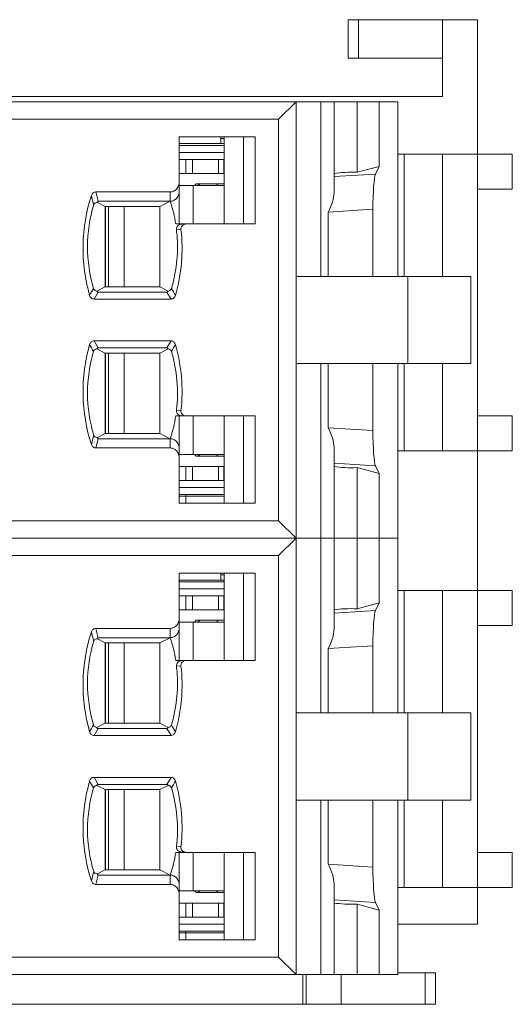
# Model space of a CAD drawing. Header units: inches. Extents: x -118 to 381, y 421 to 770.
# Tile 12 of 16: x 107 to 121, y 672 to 700. Entities that reach past the tile are written whole.
import ezdxf

# ---------------------------------------------------------------- set-up
doc = ezdxf.new("R2010")
doc.units = ezdxf.units.IN
doc.header["$LTSCALE"] = 23.1
doc.header["$MEASUREMENT"] = 0
doc.layers.get('0').update_dxf_attribs({"lineweight": 18})
for name, color, linetype, lineweight in [('1_15', 7, 'Continuous', 18), ('1_16', 7, 'Continuous', 18), ('1_27', 7, 'Continuous', 18), ('1_51', 7, 'Continuous', 18), ('1_52', 7, 'Continuous', 18), ('1_6', 7, 'Continuous', 18)]:
    doc.layers.add(name, color=color, linetype=linetype, lineweight=lineweight)

msp = doc.modelspace()

# ---------------------------------------------------------------- linework, layer by layer
at = {"color": 7, "linetype": 'Continuous'}
for p, q in [((120.351, 699.818), (116.651, 699.818)), ((116.651, 698.718), (116.651, 699.818)), ((116.944, 699.818), (116.944, 698.718)), ((119.351, 699.818), (119.351, 697.618)), ((120.351, 673.918), (120.351, 699.818)), ((116.651, 698.718), (119.351, 698.718)), ((20.351, 697.618), (119.351, 697.618)), ((118.076, 695.968), (121.351, 695.968)), ((118.251, 695.968), (118.251, 692.468)), ((119.351, 692.468), (119.351, 695.968)), ((121.351, 695.968), (121.351, 694.968)), ((120.351, 694.968), (121.351, 694.968)), ((118.251, 689.968), (118.251, 687.468)), ((119.351, 687.468), (119.351, 689.968)), ((121.351, 688.468), (120.351, 688.468)), ((121.351, 688.468), (121.351, 687.468)), ((118.076, 687.468), (121.351, 687.468)), ((121.351, 683.468), (118.076, 683.468)), ((118.251, 683.468), (118.251, 679.968)), ((119.351, 679.968), (119.351, 683.468)), ((121.351, 683.468), (121.351, 682.468)), ((120.351, 682.468), (121.351, 682.468)), ((118.251, 677.468), (118.251, 674.968)), ((119.351, 674.968), (119.351, 677.468)), ((121.351, 675.968), (120.351, 675.968)), ((121.351, 675.968), (121.351, 674.968)), ((118.076, 674.968), (121.351, 674.968)), ((118.076, 673.918), (120.351, 673.918)), ((115.351, 671.618), (115.351, 672.468)), ((115.451, 671.618), (115.451, 672.468)), ((116.451, 671.618), (116.451, 672.468)), ((119.151, 672.518), (118.076, 672.518)), ((118.858, 671.618), (118.858, 672.518)), ((119.151, 672.518), (119.151, 671.618)), ((22.555, 671.618), (119.151, 671.618))]:
    msp.add_line(p, q, dxfattribs=at)
at = {"layer": '1_15', "color": 7, "linetype": 'Continuous'}
for p, q in [((109.792, 687.968), (109.792, 690.268)), ((110.238, 690.268), (110.238, 687.968)), ((112.21, 687.368), (112.21, 688.468)), ((111.812, 687.368), (113.101, 687.368)), ((109.792, 675.468), (109.792, 677.768)), ((110.238, 677.768), (110.238, 675.468)), ((112.21, 674.868), (112.21, 675.968)), ((111.812, 674.868), (113.101, 674.868))]:
    msp.add_line(p, q, dxfattribs=at)
at = {"layer": '1_16', "color": 7, "linetype": 'Continuous'}
for p, q in [((113.101, 695.068), (111.812, 695.068)), ((112.21, 693.968), (112.21, 695.068)), ((109.792, 692.168), (109.792, 694.468)), ((110.238, 694.468), (110.238, 692.168)), ((113.101, 682.568), (111.812, 682.568)), ((112.21, 681.468), (112.21, 682.568)), ((109.792, 679.668), (109.792, 681.968)), ((110.238, 681.968), (110.238, 679.668))]:
    msp.add_line(p, q, dxfattribs=at)
at = {"layer": '1_27', "color": 7, "linetype": 'Continuous'}
for p, q in [((113.101, 696.268), (111.812, 696.268)), ((113.001, 696.268), (113.001, 696.468)), ((113.101, 696.418), (113.001, 696.418)), ((111.812, 686.168), (113.101, 686.168)), ((112.001, 685.968), (112.001, 686.218)), ((113.001, 683.768), (113.001, 683.968)), ((113.101, 683.918), (113.001, 683.918)), ((113.101, 683.768), (111.812, 683.768)), ((112.001, 673.468), (112.001, 673.718)), ((111.812, 673.668), (113.101, 673.668))]:
    msp.add_line(p, q, dxfattribs=at)
at = {"layer": '1_51', "color": 7, "linetype": 'Continuous'}
for p, q in [((111.812, 695.818), (113.101, 695.818)), ((111.999, 695.418), (111.999, 695.818)), ((112.192, 695.818), (112.192, 695.418)), ((112.937, 695.418), (112.937, 695.818)), ((113.094, 695.818), (113.094, 695.418)), ((111.812, 695.418), (113.101, 695.418)), ((109.701, 694.468), (109.701, 692.168)), ((111.812, 683.318), (113.101, 683.318)), ((111.999, 682.918), (111.999, 683.318)), ((112.192, 683.318), (112.192, 682.918)), ((112.937, 682.918), (112.937, 683.318)), ((113.094, 683.318), (113.094, 682.918)), ((111.812, 682.918), (113.101, 682.918)), ((109.701, 681.968), (109.701, 679.668))]:
    msp.add_line(p, q, dxfattribs=at)
at = {"layer": '1_52', "color": 7, "linetype": 'Continuous'}
for p, q in [((109.701, 690.268), (109.701, 687.968)), ((113.101, 687.018), (111.812, 687.018)), ((111.999, 686.618), (111.999, 687.018)), ((112.192, 687.018), (112.192, 686.618)), ((112.937, 686.618), (112.937, 687.018)), ((113.094, 686.618), (113.094, 687.018)), ((111.812, 686.618), (113.101, 686.618)), ((109.701, 677.768), (109.701, 675.468)), ((113.101, 674.518), (111.812, 674.518)), ((111.999, 674.118), (111.999, 674.518)), ((112.192, 674.518), (112.192, 674.118)), ((112.937, 674.118), (112.937, 674.518)), ((113.094, 674.118), (113.094, 674.518)), ((111.812, 674.118), (113.101, 674.118))]:
    msp.add_line(p, q, dxfattribs=at)
at = {"layer": '1_6', "color": 7, "linetype": 'Continuous'}
for p, q in [((46.631, 697.468), (116.249, 697.468)), ((114.659, 696.968), (115.159, 697.468)), ((115.159, 697.468), (115.159, 672.468)), ((115.864, 692.468), (115.864, 697.468)), ((116.249, 694.874), (116.249, 697.468)), ((118.076, 697.468), (116.263, 697.468)), ((116.909, 697.468), (116.909, 695.448)), ((117.534, 697.468), (117.534, 695.618)), ((118.073, 692.468), (118.073, 697.468)), ((118.076, 692.468), (118.076, 697.468)), ((114.659, 696.968), (46.973, 696.968)), ((114.659, 685.468), (114.659, 696.968)), ((111.812, 696.468), (113.99, 696.468)), ((111.812, 693.968), (111.812, 696.468)), ((113.101, 696.468), (113.101, 693.968)), ((113.654, 696.468), (113.654, 693.968)), ((113.99, 696.468), (113.99, 693.968)), ((111.812, 696.218), (113.101, 696.218)), ((113.101, 696.018), (111.812, 696.018)), ((117.534, 695.618), (116.909, 695.448)), ((117.534, 695.618), (117.434, 695.399)), ((117.434, 695.399), (116.249, 695.324)), ((109.428, 694.885), (111.556, 694.885)), ((109.493, 694.618), (109.428, 694.885)), ((111.556, 694.618), (111.556, 694.885)), ((112.251, 695.068), (112.301, 695.118)), ((113.101, 695.118), (112.301, 695.118)), ((112.399, 695.118), (112.35, 695.068)), ((112.876, 695.068), (112.925, 695.118)), ((109.694, 694.469), (109.469, 694.582)), ((109.493, 694.618), (111.556, 694.618)), ((111.556, 694.618), (111.259, 694.469)), ((109.694, 692.168), (109.694, 694.469)), ((109.694, 694.468), (111.259, 694.468)), ((111.259, 692.168), (111.259, 694.468)), ((116.083, 694.308), (117.36, 694.388)), ((116.083, 694.308), (116.083, 692.468)), ((117.36, 694.388), (117.36, 692.468)), ((111.714, 693.968), (112.01, 693.968)), ((111.861, 693.81), (111.732, 693.799)), ((111.952, 693.952), (112.004, 693.967)), ((112.004, 693.965), (112.022, 693.967)), ((113.99, 693.968), (112.015, 693.968)), ((120.159, 692.468), (115.159, 692.468)), ((118.359, 689.968), (118.359, 692.468)), ((120.159, 689.968), (120.159, 692.468)), ((109.453, 692.048), (109.694, 692.168)), ((111.259, 692.168), (109.694, 692.168)), ((111.259, 692.168), (111.499, 692.048)), ((109.374, 691.818), (109.491, 692.018)), ((111.578, 691.818), (109.374, 691.818)), ((111.462, 692.018), (109.491, 692.018)), ((111.462, 692.018), (111.578, 691.818)), ((109.375, 690.618), (111.578, 690.618)), ((109.491, 690.418), (109.375, 690.618)), ((111.578, 690.618), (111.462, 690.418)), ((109.694, 690.268), (109.453, 690.389)), ((109.491, 690.418), (111.462, 690.418)), ((111.499, 690.389), (111.259, 690.268)), ((109.694, 690.268), (111.259, 690.268)), ((109.694, 690.268), (109.694, 687.968)), ((111.259, 687.968), (111.259, 690.268)), ((115.159, 689.968), (120.159, 689.968)), ((115.864, 679.968), (115.864, 689.968)), ((116.083, 689.968), (116.083, 688.129)), ((117.36, 689.968), (117.36, 688.049)), ((118.073, 679.968), (118.073, 689.968)), ((118.076, 679.968), (118.076, 689.968)), ((111.714, 688.468), (113.99, 688.468)), ((111.865, 688.629), (111.737, 688.638)), ((111.812, 685.968), (111.812, 688.468)), ((111.871, 688.477), (111.901, 688.473)), ((111.901, 688.475), (112.005, 688.475)), ((111.901, 688.473), (111.903, 688.473)), ((112.019, 688.47), (112.004, 688.472)), ((113.101, 688.468), (113.101, 685.968)), ((113.654, 688.468), (113.654, 685.968)), ((113.99, 688.468), (113.99, 685.968)), ((117.36, 688.049), (116.083, 688.129)), ((109.428, 687.552), (109.493, 687.818)), ((109.469, 687.855), (109.694, 687.968)), ((111.556, 687.818), (109.493, 687.818)), ((111.259, 687.968), (109.694, 687.968)), ((111.259, 687.968), (111.556, 687.818)), ((111.556, 687.552), (111.556, 687.818)), ((111.556, 687.552), (109.428, 687.552)), ((116.249, 682.374), (116.249, 687.563)), ((112.301, 687.318), (112.251, 687.368)), ((112.301, 687.318), (113.101, 687.318)), ((112.35, 687.368), (112.399, 687.318)), ((112.925, 687.318), (112.876, 687.368)), ((116.249, 687.113), (117.434, 687.038)), ((117.534, 686.818), (116.909, 686.989)), ((116.909, 686.989), (116.909, 682.948)), ((117.434, 687.038), (117.534, 686.818)), ((117.534, 686.818), (117.534, 683.118)), ((111.812, 686.418), (113.101, 686.418)), ((113.101, 686.218), (111.812, 686.218)), ((113.99, 685.968), (111.812, 685.968)), ((46.973, 685.468), (114.659, 685.468)), ((115.159, 684.968), (114.659, 685.468)), ((116.249, 684.968), (46.631, 684.968)), ((114.659, 684.468), (115.159, 684.968)), ((118.076, 684.968), (116.263, 684.968)), ((114.659, 684.468), (46.973, 684.468)), ((114.659, 672.968), (114.659, 684.468)), ((111.812, 683.968), (113.99, 683.968)), ((111.812, 681.468), (111.812, 683.968)), ((113.101, 683.968), (113.101, 681.468)), ((113.654, 683.968), (113.654, 681.468)), ((113.99, 683.968), (113.99, 681.468)), ((111.812, 683.718), (113.101, 683.718)), ((113.101, 683.518), (111.812, 683.518)), ((117.534, 683.118), (116.909, 682.948)), ((117.534, 683.118), (117.434, 682.899)), ((117.434, 682.899), (116.249, 682.824)), ((112.251, 682.568), (112.301, 682.618)), ((113.101, 682.618), (112.301, 682.618)), ((112.399, 682.618), (112.35, 682.568)), ((112.876, 682.568), (112.925, 682.618)), ((109.428, 682.385), (111.556, 682.385)), ((109.493, 682.118), (109.428, 682.385)), ((111.556, 682.118), (111.556, 682.385)), ((109.694, 681.969), (109.469, 682.082)), ((109.493, 682.118), (111.556, 682.118)), ((109.694, 679.668), (109.694, 681.969)), ((109.694, 681.968), (111.259, 681.968)), ((111.556, 682.118), (111.259, 681.969)), ((111.259, 679.668), (111.259, 681.968)), ((116.083, 681.808), (117.36, 681.888)), ((117.36, 681.888), (117.36, 679.968)), ((116.083, 681.808), (116.083, 679.968)), ((111.714, 681.468), (112.01, 681.468)), ((111.952, 681.452), (112.004, 681.467)), ((112.004, 681.465), (112.022, 681.467)), ((113.99, 681.468), (112.015, 681.468)), ((111.861, 681.31), (111.732, 681.299)), ((120.159, 679.968), (115.159, 679.968)), ((118.359, 677.468), (118.359, 679.968)), ((120.159, 677.468), (120.159, 679.968)), ((109.453, 679.548), (109.694, 679.668)), ((111.259, 679.668), (109.694, 679.668)), ((111.259, 679.668), (111.499, 679.548)), ((109.374, 679.318), (109.491, 679.518)), ((111.462, 679.518), (109.491, 679.518)), ((111.462, 679.518), (111.578, 679.318)), ((111.578, 679.318), (109.374, 679.318)), ((109.375, 678.118), (111.578, 678.118)), ((109.491, 677.918), (109.375, 678.118)), ((111.578, 678.118), (111.462, 677.918)), ((109.694, 677.768), (109.453, 677.889)), ((109.491, 677.918), (111.462, 677.918)), ((109.694, 677.768), (111.259, 677.768)), ((109.694, 677.768), (109.694, 675.468)), ((111.499, 677.889), (111.259, 677.768)), ((111.259, 675.468), (111.259, 677.768)), ((115.159, 677.468), (120.159, 677.468)), ((115.864, 672.468), (115.864, 677.468)), ((116.083, 677.468), (116.083, 675.629)), ((117.36, 677.468), (117.36, 675.549)), ((118.073, 672.468), (118.073, 677.468)), ((118.076, 672.468), (118.076, 677.468)), ((111.714, 675.968), (113.99, 675.968)), ((111.865, 676.129), (111.737, 676.138)), ((111.812, 673.468), (111.812, 675.968)), ((111.871, 675.977), (111.901, 675.973)), ((111.901, 675.975), (112.005, 675.975)), ((111.901, 675.973), (111.903, 675.973)), ((112.019, 675.97), (112.004, 675.972)), ((113.101, 675.968), (113.101, 673.468)), ((113.654, 675.968), (113.654, 673.468)), ((113.99, 675.968), (113.99, 673.468)), ((109.469, 675.355), (109.694, 675.468)), ((111.259, 675.468), (109.694, 675.468)), ((111.259, 675.468), (111.556, 675.318)), ((117.36, 675.549), (116.083, 675.629)), ((109.428, 675.052), (109.493, 675.318)), ((111.556, 675.318), (109.493, 675.318)), ((111.556, 675.052), (111.556, 675.318)), ((111.556, 675.052), (109.428, 675.052)), ((112.301, 674.818), (112.251, 674.868)), ((112.35, 674.868), (112.399, 674.818)), ((112.925, 674.818), (112.876, 674.868)), ((116.249, 672.468), (116.249, 675.063)), ((112.301, 674.818), (113.101, 674.818)), ((116.249, 674.613), (117.434, 674.538)), ((117.534, 674.318), (116.909, 674.489)), ((116.909, 674.489), (116.909, 672.468)), ((117.434, 674.538), (117.534, 674.318)), ((117.534, 674.318), (117.534, 672.468)), ((111.812, 673.918), (113.101, 673.918)), ((113.101, 673.718), (111.812, 673.718)), ((113.99, 673.468), (111.812, 673.468)), ((46.973, 672.968), (114.659, 672.968)), ((115.159, 672.468), (114.659, 672.968)), ((46.631, 672.468), (116.249, 672.468)), ((116.263, 672.468), (118.076, 672.468))]:
    msp.add_line(p, q, dxfattribs=at)
for centre, radius, start, end in [((206.903, 717.846), 100.291, 193.29321, 193.45176), ((107.638, 693.323), 4.126, 8.9967, 18.2943), ((111.901, 693.766), 0.196, 89.9316, 101.2851), ((120.332, 685.714), 12.704, 149.713, 150.7483), ((102.708, 686.937), 10.284, 28.9803, 30.2625), ((119.611, 696.304), 11.87, 209.1853, 210.2939), ((102.584, 695.537), 10.41, 329.8992, 331.1692), ((107.638, 689.114), 4.127, 341.7063, 351.0037), ((205.961, 664.846), 99.315, 166.56453, 166.72466), ((206.903, 705.346), 100.291, 193.29321, 193.45176), ((107.638, 680.823), 4.126, 8.9967, 18.2943), ((111.901, 681.266), 0.196, 89.9316, 101.2851), ((120.332, 673.214), 12.704, 149.713, 150.7483), ((102.708, 674.437), 10.284, 28.9803, 30.2625), ((119.611, 683.804), 11.87, 209.1853, 210.2939), ((102.584, 683.037), 10.41, 329.8992, 331.1692), ((107.638, 676.614), 4.127, 341.7063, 351.0037), ((205.961, 652.346), 99.315, 166.56453, 166.72466)]:
    msp.add_arc(centre, radius, start, end, dxfattribs=at)
for centre, major_axis, ratio, start_param, end_param in [((116.745, 695.316), (0.762, 0), 0.176327, 1.354899, 2.287855), ((117.448, 694.415), (0.002, 1.002), 0.087873, 0.191174, 1.597716), ((117.448, 688.022), (-0.002, 1.002), 0.087873, 1.543877, 2.950419), ((116.745, 687.121), (0.762, 0), 0.176327, -2.287176, -1.354899), ((116.745, 682.816), (0.762, 0), 0.176327, 1.354899, 2.287855), ((117.448, 681.915), (0.002, 1.002), 0.087873, 0.191174, 1.597716), ((117.448, 675.522), (-0.002, 1.002), 0.087873, 1.543877, 2.950419), ((116.745, 674.621), (0.762, 0), 0.176327, -2.287176, -1.354899)]:
    msp.add_ellipse(centre, major_axis=major_axis, ratio=ratio, start_param=start_param, end_param=end_param, dxfattribs=at)
for points, knots in [([(111.812, 695.172), (111.812, 695.102), (111.775, 694.992), (111.663, 694.903), (111.592, 694.885), (111.556, 694.885)], [0, 0, 0, 0, 0.496876, 0.748597, 1, 1, 1, 1]), ([(109.428, 694.885), (109.399, 694.885), (109.341, 694.864), (109.308, 694.813), (109.3, 694.785)], [0, 0, 0, 0, 0.498571, 1, 1, 1, 1]), ([(111.556, 694.618), (111.592, 694.618), (111.663, 694.636), (111.775, 694.726), (111.812, 694.836), (111.812, 694.905)], [0, 0, 0, 0, 0.251497, 0.503184, 1, 1, 1, 1]), ([(116.249, 694.874), (116.249, 694.78), (116.202, 694.584), (116.126, 694.402), (116.083, 694.308)], [0, 0, 0, 0, 0.476354, 1, 1, 1, 1]), ([(109.3, 694.785), (109.149, 694.327), (108.985, 693.358), (109.114, 692.385), (109.248, 691.921)], [0, 0, 0, 0, 0.5, 1, 1, 1, 1]), ([(109.364, 694.515), (109.372, 694.541), (109.403, 694.583), (109.451, 694.585), (109.469, 694.582)], [0, 0, 0, 0, 0.591555, 1, 1, 1, 1]), ([(109.493, 694.618), (109.484, 694.617), (109.472, 694.603), (109.47, 694.588), (109.469, 694.582)], [0, 0, 0, 0, 0.572011, 1, 1, 1, 1]), ([(109.362, 692.12), (109.247, 692.507), (109.127, 693.318), (109.248, 694.129), (109.364, 694.515)], [0, 0, 0, 0, 0.499974, 1, 1, 1, 1]), ([(111.734, 693.799), (111.75, 693.659), (111.772, 693.376), (111.751, 692.811), (111.671, 692.391), (111.59, 692.12)], [0, 0, 0, 0, 0.250131, 0.50023, 1, 1, 1, 1]), ([(111.704, 691.92), (111.792, 692.226), (111.909, 692.855), (111.898, 693.495), (111.863, 693.811)], [0, 0, 0, 0, 0.500023, 1, 1, 1, 1]), ([(111.732, 693.799), (111.729, 693.821), (111.735, 693.865), (111.78, 693.927), (111.83, 693.952), (111.863, 693.958)], [0, 0, 0, 0, 0.30085, 0.557051, 1, 1, 1, 1]), ([(111.863, 693.811), (111.861, 693.84), (111.873, 693.903), (111.925, 693.94), (111.952, 693.952)], [0, 0, 0, 0, 0.498785, 1, 1, 1, 1]), ([(109.453, 692.048), (109.436, 692.049), (109.395, 692.06), (109.369, 692.098), (109.362, 692.12)], [0, 0, 0, 0, 0.417744, 1, 1, 1, 1]), ([(109.491, 692.018), (109.481, 692.018), (109.463, 692.027), (109.456, 692.042), (109.453, 692.048)], [0, 0, 0, 0, 0.625346, 1, 1, 1, 1]), ([(111.462, 692.018), (111.468, 692.019), (111.486, 692.023), (111.495, 692.039), (111.499, 692.048)], [0, 0, 0, 0, 0.401074, 1, 1, 1, 1]), ([(111.59, 692.12), (111.583, 692.098), (111.558, 692.06), (111.516, 692.049), (111.499, 692.048)], [0, 0, 0, 0, 0.583939, 1, 1, 1, 1]), ([(109.248, 691.921), (109.256, 691.894), (109.288, 691.842), (109.345, 691.819), (109.374, 691.818)], [0, 0, 0, 0, 0.500965, 1, 1, 1, 1]), ([(111.578, 691.818), (111.606, 691.819), (111.664, 691.841), (111.696, 691.893), (111.704, 691.92)], [0, 0, 0, 0, 0.499191, 1, 1, 1, 1]), ([(109.375, 690.619), (109.346, 690.618), (109.288, 690.596), (109.256, 690.544), (109.248, 690.516)], [0, 0, 0, 0, 0.499144, 1, 1, 1, 1]), ([(111.704, 690.518), (111.696, 690.545), (111.664, 690.596), (111.606, 690.618), (111.578, 690.619)], [0, 0, 0, 0, 0.501026, 1, 1, 1, 1]), ([(109.248, 690.516), (109.114, 690.052), (108.985, 689.079), (109.149, 688.11), (109.3, 687.652)], [0, 0, 0, 0, 0.5, 1, 1, 1, 1]), ([(109.362, 690.317), (109.369, 690.339), (109.395, 690.377), (109.437, 690.388), (109.453, 690.389)], [0, 0, 0, 0, 0.583737, 1, 1, 1, 1]), ([(109.491, 690.418), (109.481, 690.419), (109.463, 690.41), (109.456, 690.395), (109.453, 690.389)], [0, 0, 0, 0, 0.625369, 1, 1, 1, 1]), ([(111.462, 690.418), (111.468, 690.418), (111.486, 690.414), (111.495, 690.398), (111.499, 690.389)], [0, 0, 0, 0, 0.40183, 1, 1, 1, 1]), ([(111.499, 690.389), (111.516, 690.388), (111.558, 690.377), (111.584, 690.339), (111.59, 690.317)], [0, 0, 0, 0, 0.417911, 1, 1, 1, 1]), ([(111.863, 688.63), (111.898, 688.945), (111.908, 689.584), (111.791, 690.213), (111.704, 690.518)], [0, 0, 0, 0, 0.499974, 1, 1, 1, 1]), ([(109.364, 687.922), (109.248, 688.308), (109.127, 689.119), (109.247, 689.93), (109.362, 690.317)], [0, 0, 0, 0, 0.5, 1, 1, 1, 1]), ([(111.59, 690.317), (111.671, 690.046), (111.778, 689.487), (111.768, 688.918), (111.736, 688.638)], [0, 0, 0, 0, 0.500019, 1, 1, 1, 1]), ([(111.736, 688.638), (111.729, 688.628), (111.731, 688.602), (111.742, 688.561), (111.773, 688.52), (111.82, 688.489), (111.854, 688.481), (111.871, 688.477)], [0, 0, 0, 0, 0.150842, 0.297456, 0.552713, 0.781106, 1, 1, 1, 1]), ([(111.898, 688.522), (111.885, 688.536), (111.863, 688.57), (111.862, 688.61), (111.863, 688.63)], [0, 0, 0, 0, 0.499957, 1, 1, 1, 1]), ([(116.083, 688.129), (116.126, 688.035), (116.202, 687.853), (116.249, 687.657), (116.249, 687.563)], [0, 0, 0, 0, 0.523638, 1, 1, 1, 1]), ([(109.469, 687.855), (109.451, 687.852), (109.403, 687.854), (109.371, 687.896), (109.364, 687.922)], [0, 0, 0, 0, 0.410182, 1, 1, 1, 1]), ([(109.469, 687.855), (109.47, 687.849), (109.472, 687.834), (109.484, 687.82), (109.493, 687.818)], [0, 0, 0, 0, 0.428267, 1, 1, 1, 1]), ([(111.812, 687.532), (111.812, 687.601), (111.775, 687.711), (111.663, 687.801), (111.592, 687.819), (111.556, 687.818)], [0, 0, 0, 0, 0.496875, 0.748597, 1, 1, 1, 1]), ([(109.3, 687.652), (109.308, 687.624), (109.341, 687.573), (109.399, 687.552), (109.428, 687.552)], [0, 0, 0, 0, 0.50159, 1, 1, 1, 1]), ([(111.556, 687.552), (111.592, 687.552), (111.663, 687.534), (111.775, 687.445), (111.812, 687.334), (111.812, 687.265)], [0, 0, 0, 0, 0.251498, 0.503184, 1, 1, 1, 1]), ([(111.812, 682.672), (111.812, 682.602), (111.775, 682.492), (111.663, 682.403), (111.592, 682.385), (111.556, 682.385)], [0, 0, 0, 0, 0.496876, 0.748597, 1, 1, 1, 1]), ([(109.3, 682.285), (109.149, 681.827), (108.985, 680.858), (109.114, 679.885), (109.248, 679.421)], [0, 0, 0, 0, 0.5, 1, 1, 1, 1]), ([(109.428, 682.385), (109.399, 682.385), (109.341, 682.364), (109.308, 682.313), (109.3, 682.285)], [0, 0, 0, 0, 0.498571, 1, 1, 1, 1]), ([(111.556, 682.118), (111.592, 682.118), (111.663, 682.136), (111.775, 682.226), (111.812, 682.336), (111.812, 682.405)], [0, 0, 0, 0, 0.251497, 0.503184, 1, 1, 1, 1]), ([(116.249, 682.374), (116.249, 682.28), (116.202, 682.084), (116.126, 681.902), (116.083, 681.808)], [0, 0, 0, 0, 0.476354, 1, 1, 1, 1]), ([(109.362, 679.62), (109.247, 680.007), (109.127, 680.818), (109.248, 681.629), (109.364, 682.015)], [0, 0, 0, 0, 0.499974, 1, 1, 1, 1]), ([(109.364, 682.015), (109.372, 682.041), (109.403, 682.083), (109.451, 682.085), (109.469, 682.082)], [0, 0, 0, 0, 0.591555, 1, 1, 1, 1]), ([(109.493, 682.118), (109.484, 682.117), (109.472, 682.103), (109.47, 682.088), (109.469, 682.082)], [0, 0, 0, 0, 0.572011, 1, 1, 1, 1]), ([(111.732, 681.299), (111.729, 681.321), (111.735, 681.365), (111.78, 681.427), (111.83, 681.452), (111.863, 681.458)], [0, 0, 0, 0, 0.30085, 0.557051, 1, 1, 1, 1]), ([(111.863, 681.311), (111.861, 681.34), (111.873, 681.403), (111.925, 681.44), (111.952, 681.452)], [0, 0, 0, 0, 0.498785, 1, 1, 1, 1]), ([(111.734, 681.299), (111.75, 681.159), (111.772, 680.876), (111.751, 680.311), (111.671, 679.891), (111.59, 679.62)], [0, 0, 0, 0, 0.250131, 0.50023, 1, 1, 1, 1]), ([(111.704, 679.42), (111.792, 679.726), (111.909, 680.355), (111.898, 680.995), (111.863, 681.311)], [0, 0, 0, 0, 0.500023, 1, 1, 1, 1]), ([(109.453, 679.548), (109.436, 679.549), (109.395, 679.56), (109.369, 679.598), (109.362, 679.62)], [0, 0, 0, 0, 0.417744, 1, 1, 1, 1]), ([(111.59, 679.62), (111.583, 679.598), (111.558, 679.56), (111.516, 679.549), (111.499, 679.548)], [0, 0, 0, 0, 0.583939, 1, 1, 1, 1]), ([(109.248, 679.421), (109.256, 679.394), (109.288, 679.342), (109.345, 679.319), (109.374, 679.318)], [0, 0, 0, 0, 0.500965, 1, 1, 1, 1]), ([(109.491, 679.518), (109.481, 679.518), (109.463, 679.527), (109.456, 679.542), (109.453, 679.548)], [0, 0, 0, 0, 0.625346, 1, 1, 1, 1]), ([(111.462, 679.518), (111.468, 679.519), (111.486, 679.523), (111.495, 679.539), (111.499, 679.548)], [0, 0, 0, 0, 0.401074, 1, 1, 1, 1]), ([(111.578, 679.318), (111.606, 679.319), (111.664, 679.341), (111.696, 679.393), (111.704, 679.42)], [0, 0, 0, 0, 0.499191, 1, 1, 1, 1]), ([(109.248, 678.016), (109.114, 677.552), (108.985, 676.579), (109.149, 675.61), (109.3, 675.152)], [0, 0, 0, 0, 0.5, 1, 1, 1, 1]), ([(109.375, 678.119), (109.346, 678.118), (109.288, 678.096), (109.256, 678.044), (109.248, 678.016)], [0, 0, 0, 0, 0.499144, 1, 1, 1, 1]), ([(111.704, 678.018), (111.696, 678.045), (111.664, 678.096), (111.606, 678.118), (111.578, 678.119)], [0, 0, 0, 0, 0.501026, 1, 1, 1, 1]), ([(111.863, 676.13), (111.898, 676.445), (111.908, 677.084), (111.791, 677.713), (111.704, 678.018)], [0, 0, 0, 0, 0.499974, 1, 1, 1, 1]), ([(109.364, 675.422), (109.248, 675.808), (109.127, 676.619), (109.247, 677.43), (109.362, 677.817)], [0, 0, 0, 0, 0.5, 1, 1, 1, 1]), ([(109.362, 677.817), (109.369, 677.839), (109.395, 677.877), (109.437, 677.888), (109.453, 677.889)], [0, 0, 0, 0, 0.583737, 1, 1, 1, 1]), ([(109.491, 677.918), (109.481, 677.919), (109.463, 677.91), (109.456, 677.895), (109.453, 677.889)], [0, 0, 0, 0, 0.625369, 1, 1, 1, 1]), ([(111.462, 677.918), (111.468, 677.918), (111.486, 677.914), (111.495, 677.898), (111.499, 677.889)], [0, 0, 0, 0, 0.40183, 1, 1, 1, 1]), ([(111.499, 677.889), (111.516, 677.888), (111.558, 677.877), (111.584, 677.839), (111.59, 677.817)], [0, 0, 0, 0, 0.417911, 1, 1, 1, 1]), ([(111.59, 677.817), (111.671, 677.546), (111.778, 676.987), (111.768, 676.418), (111.736, 676.138)], [0, 0, 0, 0, 0.500019, 1, 1, 1, 1]), ([(111.736, 676.138), (111.729, 676.128), (111.731, 676.102), (111.742, 676.061), (111.773, 676.02), (111.82, 675.989), (111.854, 675.981), (111.871, 675.977)], [0, 0, 0, 0, 0.150842, 0.297456, 0.552713, 0.781106, 1, 1, 1, 1]), ([(111.898, 676.022), (111.885, 676.036), (111.863, 676.07), (111.862, 676.11), (111.863, 676.13)], [0, 0, 0, 0, 0.499957, 1, 1, 1, 1]), ([(109.469, 675.355), (109.451, 675.352), (109.403, 675.354), (109.371, 675.396), (109.364, 675.422)], [0, 0, 0, 0, 0.410182, 1, 1, 1, 1]), ([(116.083, 675.629), (116.126, 675.535), (116.202, 675.353), (116.249, 675.157), (116.249, 675.063)], [0, 0, 0, 0, 0.523638, 1, 1, 1, 1]), ([(109.3, 675.152), (109.308, 675.124), (109.341, 675.073), (109.399, 675.052), (109.428, 675.052)], [0, 0, 0, 0, 0.50159, 1, 1, 1, 1]), ([(109.469, 675.355), (109.47, 675.349), (109.472, 675.334), (109.484, 675.32), (109.493, 675.318)], [0, 0, 0, 0, 0.428267, 1, 1, 1, 1]), ([(111.812, 675.032), (111.812, 675.101), (111.775, 675.211), (111.663, 675.301), (111.592, 675.319), (111.556, 675.318)], [0, 0, 0, 0, 0.496875, 0.748597, 1, 1, 1, 1]), ([(111.556, 675.052), (111.592, 675.052), (111.663, 675.034), (111.775, 674.945), (111.812, 674.834), (111.812, 674.765)], [0, 0, 0, 0, 0.251498, 0.503184, 1, 1, 1, 1])]:
    msp.add_open_spline(points, degree=3, knots=knots, dxfattribs=at)
for points in [[(112.004, 688.47), (111.965, 688.473), (111.925, 688.493), (111.898, 688.522)], [(112.004, 675.97), (111.965, 675.973), (111.925, 675.993), (111.898, 676.022)]]:
    msp.add_open_spline(points, degree=3, dxfattribs=at)

doc.saveas('drawing.dxf')
